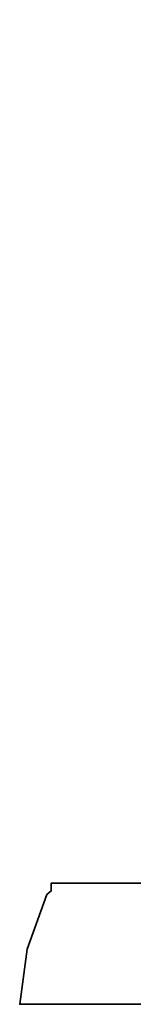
# Model space of a CAD drawing. Header units: inches. Extents: x 22 to 529, y 46 to 401.
# Tile 34 of 50: x 205.1592 to 205.2576, y 111.4008 to 112.2559. Entities that reach past the tile are written whole.
import ezdxf

# ---------------------------------------------------------------- set-up
doc = ezdxf.new("R2010")
doc.units = ezdxf.units.IN
doc.header["$LTSCALE"] = 0.1
doc.layers.add('DIM', color=4, linetype='Continuous')
doc.layers.add('layer 1', color=7, linetype='Continuous')

# ---------------------------------------------------------------- blocks, each defined once
blk = doc.blocks.new('TBI MOTION logo(完整正式版)')
at = {"layer": 'layer 1', "color": 22, "lineweight": 35}
blk.add_open_spline([(-40.59125, -7.943749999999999), (-40.59125, -7.943749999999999), (-40.97375, -7.943749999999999), (-40.97375, -7.943749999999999), (-40.97375, -7.943749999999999), (-40.97375, -7.943749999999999), (-41.38125, -7.943749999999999), (-41.38125, -7.943749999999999), (-41.38125, -7.943749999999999), (-41.38125, -7.943749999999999), (-41.54874999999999, -7.943749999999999), (-41.54874999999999, -7.943749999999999), (-41.54874999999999, -7.943749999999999), (-41.54874999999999, -7.943749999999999), (-41.59875, -7.943749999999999), (-41.59875, -7.943749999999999), (-41.59875, -7.943749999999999), (-41.59875, -7.943749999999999), (-41.88374999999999, -7.943749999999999), (-41.88374999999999, -7.943749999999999), (-41.88374999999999, -7.943749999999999), (-41.88374999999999, -7.943749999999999), (-41.90875, -7.91875), (-41.90875, -7.91875), (-41.90875, -7.91875), (-41.90875, -7.91875), (-42.19875, -7.871249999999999), (-42.19875, -7.871249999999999), (-42.19875, -7.871249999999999), (-42.19875, -7.871249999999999), (-42.43875, -7.82375), (-42.43875, -7.82375), (-42.43875, -7.82375), (-42.43875, -7.82375), (-42.45875, -7.82375), (-42.45875, -7.82375), (-42.45875, -7.82375), (-42.45875, -7.82375), (-42.48624999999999, -7.82375), (-42.48624999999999, -7.82375), (-42.48624999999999, -7.82375), (-42.48624999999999, -7.82375), (-42.67625, -7.723749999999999), (-42.67625, -7.723749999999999), (-42.67625, -7.723749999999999), (-42.67625, -7.723749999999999), (-42.70125, -7.70375), (-42.70125, -7.70375), (-42.70125, -7.70375), (-42.70125, -7.70375), (-42.72375, -7.678749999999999), (-42.72375, -7.678749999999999), (-42.72375, -7.678749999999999), (-42.72375, -7.678749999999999), (-42.86875, -7.488749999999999), (-42.86875, -7.488749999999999), (-42.86875, -7.488749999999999), (-42.86875, -7.488749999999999), (-42.89374999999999, -7.438749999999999), (-42.89374999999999, -7.438749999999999), (-42.89374999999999, -7.438749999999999), (-42.89374999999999, -7.438749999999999), (-42.91875, -7.388749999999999), (-42.91875, -7.388749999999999), (-42.91875, -7.388749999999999), (-42.91875, -7.388749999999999), (-42.93874999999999, -7.12875), (-42.93874999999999, -7.12875), (-42.93874999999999, -7.12875), (-42.93874999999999, -7.12875), (-42.96375, -7.103749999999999), (-42.96375, -7.103749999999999), (-42.96375, -7.103749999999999), (-42.96375, -7.103749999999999), (-42.96375, -7.053749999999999), (-42.96375, -7.053749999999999), (-42.96375, -7.053749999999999), (-42.96375, -7.053749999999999), (-42.96375, -7.00875), (-42.96375, -7.00875), (-42.96375, -7.00875), (-42.96375, -7.00875), (-42.91875, -6.69625), (-42.91875, -6.69625), (-42.91875, -6.69625), (-42.91875, -6.69625), (-42.91875, -6.62375), (-42.91875, -6.62375), (-42.91875, -6.62375), (-42.91875, -6.62375), (-42.91875, -6.59625), (-42.91875, -6.59625), (-42.91875, -6.59625), (-42.91875, -6.59625), (-42.91875, -6.57375), (-42.91875, -6.57375), (-42.91875, -6.57375), (-42.91875, -6.57375), (-42.91875, -6.528749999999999), (-42.91875, -6.528749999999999), (-42.91875, -6.528749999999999), (-42.91875, -6.528749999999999), (-42.89374999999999, -6.50375), (-42.89374999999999, -6.50375), (-42.89374999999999, -6.50375), (-42.89374999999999, -6.50375), (-42.84374999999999, -6.38375), (-42.84374999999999, -6.38375), (-42.84374999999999, -6.38375), (-42.84374999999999, -6.38375), (-42.84374999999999, -6.358749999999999), (-42.84374999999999, -6.358749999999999), (-42.84374999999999, -6.358749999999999), (-42.84374999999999, -6.358749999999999), (-42.74625, -6.143749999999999), (-42.74625, -6.143749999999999), (-42.74625, -6.143749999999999), (-42.74625, -6.143749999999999), (-42.70125, -5.853749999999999), (-42.70125, -5.853749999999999), (-42.70125, -5.853749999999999), (-42.70125, -5.853749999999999), (-42.60374999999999, -5.47125), (-42.60374999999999, -5.47125), (-42.60374999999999, -5.47125), (-42.60374999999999, -5.47125), (-42.60374999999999, -5.44875), (-42.60374999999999, -5.44875), (-42.60374999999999, -5.44875), (-42.60374999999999, -5.44875), (-42.38875, -4.678749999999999), (-42.38875, -4.678749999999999), (-42.38875, -4.678749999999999), (-42.38875, -4.678749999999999), (-42.36375, -4.653749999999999), (-42.36375, -4.653749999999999), (-42.36375, -4.653749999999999), (-42.36375, -4.653749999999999), (-42.12375, -3.69625), (-42.12375, -3.69625), (-42.12375, -3.69625), (-42.12375, -3.69625), (-42.12375, -3.67374), (-42.12375, -3.67374), (-42.12375, -3.67374), (-42.12375, -3.67374), (-41.78875, -2.593739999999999), (-41.78875, -2.593739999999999), (-41.78875, -2.593739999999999), (-41.78875, -2.593739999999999), (-41.18875, -0.19375), (-41.18875, -0.19375), (-41.18875, -0.19375), (-41.18875, -0.19375), (-40.54375, 2.20624), (-40.54375, 2.20624), (-40.54375, 2.20624), (-40.54375, 2.20624), (-40.25374999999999, 3.308749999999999), (-40.25374999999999, 3.308749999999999), (-40.25374999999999, 3.308749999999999), (-40.25374999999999, 3.308749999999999), (-39.98875, 4.27125), (-39.98875, 4.27125), (-39.98875, 4.27125), (-39.98875, 4.27125), (-39.77375, 5.131249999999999), (-39.77375, 5.131249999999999), (-39.77375, 5.131249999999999), (-39.77375, 5.131249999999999), (-39.67875, 5.47125), (-39.67875, 5.47125), (-39.67875, 5.47125), (-39.67875, 5.47125), (-39.60375, 5.756249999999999), (-39.60375, 5.756249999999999), (-39.60375, 5.756249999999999), (-39.60375, 5.756249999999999), (-39.60375, 5.78125), (-39.60375, 5.78125), (-39.60375, 5.78125), (-39.60375, 5.78125), (-39.50875, 5.97125), (-39.50875, 5.97125), (-39.50875, 5.97125), (-39.50875, 5.97125), (-39.50875, 6.138749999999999), (-39.50875, 6.138749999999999), (-39.50875, 6.138749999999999), (-39.50875, 6.138749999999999), (-39.48625, 6.166249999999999), (-39.48625, 6.166249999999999), (-39.48625, 6.166249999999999), (-39.48625, 6.166249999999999), (-39.46125, 6.286249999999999), (-39.46125, 6.286249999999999), (-39.46125, 6.286249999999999), (-39.46125, 6.286249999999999), (-39.46125, 6.426249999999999), (-39.46125, 6.426249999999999), (-39.46125, 6.426249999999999), (-39.46125, 6.426249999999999), (-39.41375, 6.426249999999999), (-39.41375, 6.426249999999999), (-39.41375, 6.426249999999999), (-39.41375, 6.426249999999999), (-39.29375, 6.69125), (-39.29375, 6.69125), (-39.29375, 6.69125), (-39.29375, 6.69125), (-39.26875, 6.741249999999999), (-39.26875, 6.741249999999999), (-39.26875, 6.741249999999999), (-39.26875, 6.741249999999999), (-39.24375, 6.76625), (-39.24375, 6.76625), (-39.24375, 6.76625), (-39.24375, 6.76625), (-38.98375, 7.006239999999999), (-38.98375, 7.006239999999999), (-38.98375, 7.006239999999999), (-38.98375, 7.006239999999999), (-38.95625, 7.026239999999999), (-38.95625, 7.026239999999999), (-38.95625, 7.026239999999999), (-38.95625, 7.026239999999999), (-38.78875, 7.126239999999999), (-38.78875, 7.126239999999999), (-38.78875, 7.126239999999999), (-38.78875, 7.126239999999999), (-38.76375, 7.126239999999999), (-38.76375, 7.126239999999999), (-38.76375, 7.126239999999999), (-38.76375, 7.126239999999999), (-38.74375, 7.126239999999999), (-38.74375, 7.126239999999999), (-38.74375, 7.126239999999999), (-38.74375, 7.126239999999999), (-38.52875, 7.171249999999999), (-38.52875, 7.171249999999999), (-38.52875, 7.171249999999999), (-38.52875, 7.171249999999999), (-38.52875, 7.196239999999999), (-38.52875, 7.196239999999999), (-38.52875, 7.196239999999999), (-38.52875, 7.196239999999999), (-38.50375, 7.196239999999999), (-38.50375, 7.196239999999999), (-38.50375, 7.196239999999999), (-38.50375, 7.196239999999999), (-38.26125, 7.21875), (-38.26125, 7.21875), (-38.26125, 7.21875), (-38.26125, 7.21875), (-38.23875000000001, 7.246239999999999), (-38.23875000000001, 7.246239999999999), (-38.23875000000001, 7.246239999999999), (-38.23875000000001, 7.246239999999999), (-38.21625, 7.246239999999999), (-38.21625, 7.246239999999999), (-38.21625, 7.246239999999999), (-38.21625, 7.246239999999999), (-38.18875, 7.246239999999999), (-38.18875, 7.246239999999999), (-38.18875, 7.246239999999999), (-38.18875, 7.246239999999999), (-37.90375, 7.246239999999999), (-37.90375, 7.246239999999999), (-37.90375, 7.246239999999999), (-37.90375, 7.246239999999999), (-37.85375, 7.246239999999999), (-37.85375, 7.246239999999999), (-37.85375, 7.246239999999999), (-37.85375, 7.246239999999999), (-37.75875, 7.246239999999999), (-37.75875, 7.246239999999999), (-37.75875, 7.246239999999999), (-37.75875, 7.246239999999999), (-37.42375, 7.246239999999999), (-37.42375, 7.246239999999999), (-37.42375, 7.246239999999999), (-37.42375, 7.246239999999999), (-37.08875, 7.246239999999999), (-37.08875, 7.246239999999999), (-37.08875, 7.246239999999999), (-37.08875, 7.246239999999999), (-37.06375, 7.246239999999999), (-37.06375, 7.246239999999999), (-37.06375, 7.246239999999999), (-37.06375, 7.246239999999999), (-37.06375, 7.266239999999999), (-37.06375, 7.266239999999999), (-37.06375, 7.266239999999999), (-37.06375, 7.266239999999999), (-37.03875, 7.291249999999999), (-37.03875, 7.291249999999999), (-37.03875, 7.291249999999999), (-37.03875, 7.291249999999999), (-37.03875, 7.31625), (-37.03875, 7.31625), (-37.03875, 7.31625), (-37.03875, 7.31625), (-36.94125, 7.676249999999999), (-36.94125, 7.676249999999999), (-36.94125, 7.676249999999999), (-36.94125, 7.676249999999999), (-36.86875, 7.98625), (-36.86875, 7.98625), (-36.86875, 7.98625), (-36.86875, 7.98625), (-36.98875000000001, 7.98625), (-36.98875000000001, 7.98625), (-36.98875000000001, 7.98625), (-36.98875000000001, 7.98625), (-37.42375, 7.98625), (-37.42375, 7.98625), (-37.42375, 7.98625), (-37.42375, 7.98625), (-37.94875, 7.98625), (-37.94875, 7.98625), (-37.94875, 7.98625), (-37.94875, 7.98625), (-38.57375, 7.98625), (-38.57375, 7.98625), (-38.57375, 7.98625), (-38.57375, 7.98625), (-39.29375, 7.98625), (-39.29375, 7.98625), (-39.29375, 7.98625), (-39.29375, 7.98625), (-40.82875, 7.98625), (-40.82875, 7.98625), (-40.82875, 7.98625), (-40.82875, 7.98625), (-42.36375, 7.98625), (-42.36375, 7.98625), (-42.36375, 7.98625), (-42.36375, 7.98625), (-43.08375, 7.98625), (-43.08375, 7.98625), (-43.08375, 7.98625), (-43.08375, 7.98625), (-43.70875, 7.98625), (-43.70875, 7.98625), (-43.70875, 7.98625), (-43.70875, 7.98625), (-44.23375, 7.98625), (-44.23375, 7.98625), (-44.23375, 7.98625), (-44.23375, 7.98625), (-44.66875, 7.98625), (-44.66875, 7.98625), (-44.66875, 7.98625), (-44.66875, 7.98625), (-44.88375, 7.98625), (-44.88375, 7.98625), (-44.88375, 7.98625), (-44.88375, 7.98625), (-44.90874999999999, 7.94125), (-44.90874999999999, 7.94125), (-44.90874999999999, 7.94125), (-44.90874999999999, 7.94125), (-44.90874999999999, 7.916249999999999), (-44.90874999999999, 7.916249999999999), (-44.90874999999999, 7.916249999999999), (-44.90874999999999, 7.916249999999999), (-45.00375, 7.55625), (-45.00375, 7.55625), (-45.00375, 7.55625), (-45.00375, 7.55625), (-45.05374999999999, 7.246239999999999), (-45.05374999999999, 7.246239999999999), (-45.05374999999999, 7.246239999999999), (-45.05374999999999, 7.246239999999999), (-44.61875, 7.246239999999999), (-44.61875, 7.246239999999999), (-44.61875, 7.246239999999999), (-44.61875, 7.246239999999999), (-44.11375, 7.246239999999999), (-44.11375, 7.246239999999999), (-44.11375, 7.246239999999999), (-44.11375, 7.246239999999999), (-43.99375, 7.246239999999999), (-43.99375, 7.246239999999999), (-43.99375, 7.246239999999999), (-43.99375, 7.246239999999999), (-43.94625, 7.246239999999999), (-43.94625, 7.246239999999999), (-43.94625, 7.246239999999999), (-43.94625, 7.246239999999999), (-43.92374, 7.246239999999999), (-43.92374, 7.246239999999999), (-43.92374, 7.246239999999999), (-43.92374, 7.246239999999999), (-43.65874999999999, 7.246239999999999), (-43.65874999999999, 7.246239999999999), (-43.65874999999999, 7.246239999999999), (-43.65874999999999, 7.246239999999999), (-43.63875, 7.21875), (-43.63875, 7.21875), (-43.63875, 7.21875), (-43.63875, 7.21875), (-43.46874999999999, 7.196239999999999), (-43.46874999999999, 7.196239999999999), (-43.46874999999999, 7.196239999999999), (-43.46874999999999, 7.196239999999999), (-43.39875, 7.196239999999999), (-43.39875, 7.196239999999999), (-43.39875, 7.196239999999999), (-43.39875, 7.196239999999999), (-43.37125, 7.171249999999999), (-43.37125, 7.171249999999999), (-43.37125, 7.171249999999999), (-43.37125, 7.171249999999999), (-43.34875, 7.171249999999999), (-43.34875, 7.171249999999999), (-43.34875, 7.171249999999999), (-43.34875, 7.171249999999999), (-43.20375, 7.126239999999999), (-43.20375, 7.126239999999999), (-43.20375, 7.126239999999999), (-43.20375, 7.126239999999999), (-43.05875, 7.076239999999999), (-43.05875, 7.076239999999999), (-43.05875, 7.076239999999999), (-43.05875, 7.076239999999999), (-43.01375, 7.076239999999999), (-43.01375, 7.076239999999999), (-43.01375, 7.076239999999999), (-43.01375, 7.076239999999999), (-42.98875, 7.026239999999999), (-42.98875, 7.026239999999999), (-42.98875, 7.026239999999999), (-42.98875, 7.026239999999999), (-42.79874999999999, 6.86125), (-42.79874999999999, 6.86125), (-42.79874999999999, 6.86125), (-42.79874999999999, 6.86125), (-42.77375, 6.81125), (-42.77375, 6.81125), (-42.77375, 6.81125), (-42.77375, 6.81125), (-42.74625, 6.76625), (-42.74625, 6.76625), (-42.74625, 6.76625), (-42.74625, 6.76625), (-42.72375, 6.47625), (-42.72375, 6.47625), (-42.72375, 6.47625), (-42.72375, 6.47625), (-42.70125, 6.45124), (-42.70125, 6.45124), (-42.70125, 6.45124), (-42.70125, 6.45124), (-42.70125, 6.426249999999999), (-42.70125, 6.426249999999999), (-42.70125, 6.426249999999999), (-42.70125, 6.426249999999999), (-42.72375, 6.40625), (-42.72375, 6.40625), (-42.72375, 6.40625), (-42.72375, 6.40625), (-42.74625, 5.97125), (-42.74625, 5.97125), (-42.74625, 5.97125), (-42.74625, 5.97125), (-42.74625, 5.94625), (-42.74625, 5.94625), (-42.74625, 5.94625), (-42.74625, 5.94625), (-42.74625, 5.926249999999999), (-42.74625, 5.926249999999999), (-42.74625, 5.926249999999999), (-42.74625, 5.926249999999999), (-42.77375, 5.876249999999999), (-42.77375, 5.876249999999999), (-42.77375, 5.876249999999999), (-42.77375, 5.876249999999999), (-42.81875, 5.80625), (-42.81875, 5.80625), (-42.81875, 5.80625), (-42.81875, 5.80625), (-42.86875, 5.63625), (-42.86875, 5.63625), (-42.86875, 5.63625), (-42.86875, 5.63625), (-42.91875, 5.39625), (-42.91875, 5.39625), (-42.91875, 5.39625), (-42.91875, 5.39625), (-42.91875, 5.37124), (-42.91875, 5.37124), (-42.91875, 5.37124), (-42.91875, 5.37124), (-43.01375, 5.10874), (-43.01375, 5.10874), (-43.01375, 5.10874), (-43.01375, 5.10874), (-43.10875, 4.771239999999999), (-43.10875, 4.771239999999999), (-43.10875, 4.771239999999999), (-43.10875, 4.771239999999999), (-43.29875, 3.956249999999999), (-43.29875, 3.956249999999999), (-43.29875, 3.956249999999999), (-43.29875, 3.956249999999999), (-43.58875, 2.951249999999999), (-43.58875, 2.951249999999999), (-43.58875, 2.951249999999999), (-43.58875, 2.951249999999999), (-43.87375, 1.87125), (-43.87375, 1.87125), (-43.87375, 1.87125), (-43.87375, 1.87125), (-44.52625, -0.50374), (-44.52625, -0.50374), (-44.52625, -0.50374), (-44.52625, -0.50374), (-45.14874999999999, -2.853749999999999), (-45.14874999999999, -2.853749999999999), (-45.14874999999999, -2.853749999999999), (-45.14874999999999, -2.853749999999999), (-45.43375, -3.95875), (-45.43375, -3.95875), (-45.43375, -3.95875), (-45.43375, -3.95875), (-45.69874999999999, -4.96875), (-45.69874999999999, -4.96875), (-45.69874999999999, -4.96875), (-45.69874999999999, -4.96875), (-45.91375, -5.78375), (-45.91375, -5.78375), (-45.91375, -5.78375), (-45.91375, -5.78375), (-46.01374999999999, -6.11875), (-46.01374999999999, -6.11875), (-46.01374999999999, -6.11875), (-46.01374999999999, -6.11875), (-46.01374999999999, -6.143749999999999), (-46.01374999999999, -6.143749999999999), (-46.01374999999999, -6.143749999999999), (-46.01374999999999, -6.143749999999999), (-46.10875, -6.40875), (-46.10875, -6.40875), (-46.10875, -6.40875), (-46.10875, -6.40875), (-46.15375, -6.648749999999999), (-46.15375, -6.648749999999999), (-46.15375, -6.648749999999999), (-46.15375, -6.648749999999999), (-46.20375, -6.83875), (-46.20375, -6.83875), (-46.20375, -6.83875), (-46.20375, -6.83875), (-46.22874999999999, -6.933749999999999), (-46.22874999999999, -6.933749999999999), (-46.22874999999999, -6.933749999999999), (-46.22874999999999, -6.933749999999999), (-46.22874999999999, -7.07875), (-46.22874999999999, -7.07875), (-46.22874999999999, -7.07875), (-46.22874999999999, -7.07875), (-46.27374999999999, -7.07875), (-46.27374999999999, -7.07875), (-46.27374999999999, -7.07875), (-46.27374999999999, -7.07875), (-46.39375, -7.34375), (-46.39375, -7.34375), (-46.39375, -7.34375), (-46.39375, -7.34375), (-46.39375, -7.36875), (-46.39375, -7.36875), (-46.39375, -7.36875), (-46.39375, -7.36875), (-46.42125, -7.388749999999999), (-46.42125, -7.388749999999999), (-46.42125, -7.388749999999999), (-46.42125, -7.388749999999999), (-46.68375, -7.678749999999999), (-46.68375, -7.678749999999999), (-46.68375, -7.678749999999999), (-46.68375, -7.678749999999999), (-46.70875, -7.70375), (-46.70875, -7.70375), (-46.70875, -7.70375), (-46.70875, -7.70375), (-46.75374999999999, -7.723749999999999), (-46.75374999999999, -7.723749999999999), (-46.75374999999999, -7.723749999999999), (-46.75374999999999, -7.723749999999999), (-47.08874999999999, -7.871249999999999), (-47.08874999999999, -7.871249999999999), (-47.08874999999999, -7.871249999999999), (-47.08874999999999, -7.871249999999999), (-47.11625, -7.871249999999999), (-47.11625, -7.871249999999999), (-47.11625, -7.871249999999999), (-47.11625, -7.871249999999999), (-47.13875, -7.893749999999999), (-47.13875, -7.893749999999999), (-47.13875, -7.893749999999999), (-47.13875, -7.893749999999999), (-47.56874999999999, -7.91875), (-47.56874999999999, -7.91875), (-47.56874999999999, -7.91875), (-47.56874999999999, -7.91875), (-47.59624999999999, -7.943749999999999), (-47.59624999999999, -7.943749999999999), (-47.59624999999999, -7.943749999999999), (-47.59624999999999, -7.943749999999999), (-47.64375, -7.943749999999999), (-47.64375, -7.943749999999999), (-47.64375, -7.943749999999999), (-47.64375, -7.943749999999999), (-47.73625, -7.943749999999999), (-47.73625, -7.943749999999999), (-47.73625, -7.943749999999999), (-47.73625, -7.943749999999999), (-48.07375, -7.943749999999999), (-48.07375, -7.943749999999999), (-48.07375, -7.943749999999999), (-48.07375, -7.943749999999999), (-48.36125, -7.943749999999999), (-48.36125, -7.943749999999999), (-48.36125, -7.943749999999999), (-48.36125, -7.943749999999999), (-48.36125, -7.966249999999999), (-48.36125, -7.966249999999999), (-48.36125, -7.966249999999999), (-48.36125, -7.966249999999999), (-48.36125, -7.991249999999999), (-48.36125, -7.991249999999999), (-48.36125, -7.991249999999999), (-48.36125, -7.991249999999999), (-48.38875, -8.013749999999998), (-48.38875, -8.013749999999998), (-48.38875, -8.013749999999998), (-48.38875, -8.013749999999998), (-48.50875, -8.34875), (-48.50875, -8.34875), (-48.50875, -8.34875), (-48.50875, -8.34875), (-48.55375, -8.68625), (-48.55375, -8.68625), (-48.55375, -8.68625), (-48.55375, -8.68625), (-48.45875, -8.68625), (-48.45875, -8.68625), (-48.45875, -8.68625), (-48.45875, -8.68625), (-48.07375, -8.68625), (-48.07375, -8.68625), (-48.07375, -8.68625), (-48.07375, -8.68625), (-47.52374999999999, -8.68625), (-47.52374999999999, -8.68625), (-47.52374999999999, -8.68625), (-47.52374999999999, -8.68625), (-46.92375, -8.68625), (-46.92375, -8.68625), (-46.92375, -8.68625), (-46.92375, -8.68625), (-46.25375, -8.68625), (-46.25375, -8.68625), (-46.25375, -8.68625), (-46.25375, -8.68625), (-46.20375, -8.68625), (-46.20375, -8.68625), (-46.20375, -8.68625), (-46.20375, -8.68625), (-44.71375, -8.68625), (-44.71375, -8.68625), (-44.71375, -8.68625), (-44.71375, -8.68625), (-43.22874999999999, -8.68625), (-43.22874999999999, -8.68625), (-43.22874999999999, -8.68625), (-43.22874999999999, -8.68625), (-42.55875, -8.68625), (-42.55875, -8.68625), (-42.55875, -8.68625), (-42.55875, -8.68625), (-42.50874999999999, -8.68625), (-42.50874999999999, -8.68625), (-42.50874999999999, -8.68625), (-42.50874999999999, -8.68625), (-41.93375, -8.68625), (-41.93375, -8.68625), (-41.93375, -8.68625), (-41.93375, -8.68625), (-41.38125, -8.68625), (-41.38125, -8.68625), (-41.38125, -8.68625), (-41.38125, -8.68625), (-40.97375, -8.68625), (-40.97375, -8.68625), (-40.97375, -8.68625), (-40.97375, -8.68625), (-40.78125, -8.68625), (-40.78125, -8.68625), (-40.78125, -8.68625), (-40.78125, -8.68625), (-40.78125, -8.638749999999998), (-40.78125, -8.638749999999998), (-40.78125, -8.638749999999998), (-40.78125, -8.638749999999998), (-40.75874999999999, -8.638749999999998), (-40.75874999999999, -8.638749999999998), (-40.75874999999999, -8.638749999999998), (-40.75874999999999, -8.638749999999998), (-40.66374999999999, -8.27875), (-40.66374999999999, -8.27875), (-40.66374999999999, -8.27875), (-40.66374999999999, -8.27875), (-40.59125, -7.943749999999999), (-40.59125, -7.943749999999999)], degree=3, knots=[0, 0, 0, 0, 0.0055865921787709, 0.0055865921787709, 0.0055865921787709, 0.0055865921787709, 0.0111731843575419, 0.0111731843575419, 0.0111731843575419, 0.0111731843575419, 0.0167597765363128, 0.0167597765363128, 0.0167597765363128, 0.0167597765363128, 0.0223463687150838, 0.0223463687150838, 0.0223463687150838, 0.0223463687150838, 0.0279329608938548, 0.0279329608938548, 0.0279329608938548, 0.0279329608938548, 0.0335195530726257, 0.0335195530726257, 0.0335195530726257, 0.0335195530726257, 0.0391061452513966, 0.0391061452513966, 0.0391061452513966, 0.0391061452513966, 0.0446927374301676, 0.0446927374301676, 0.0446927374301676, 0.0446927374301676, 0.0502793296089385, 0.0502793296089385, 0.0502793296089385, 0.0502793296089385, 0.0558659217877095, 0.0558659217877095, 0.0558659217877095, 0.0558659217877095, 0.0614525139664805, 0.0614525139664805, 0.0614525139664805, 0.0614525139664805, 0.0670391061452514, 0.0670391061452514, 0.0670391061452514, 0.0670391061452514, 0.0726256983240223, 0.0726256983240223, 0.0726256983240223, 0.0726256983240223, 0.0782122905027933, 0.0782122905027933, 0.0782122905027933, 0.0782122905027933, 0.0837988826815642, 0.0837988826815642, 0.0837988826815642, 0.0837988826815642, 0.0893854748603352, 0.0893854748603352, 0.0893854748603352, 0.0893854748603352, 0.0949720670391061, 0.0949720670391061, 0.0949720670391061, 0.0949720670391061, 0.1005586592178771, 0.1005586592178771, 0.1005586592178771, 0.1005586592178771, 0.106145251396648, 0.106145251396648, 0.106145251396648, 0.106145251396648, 0.1117318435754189, 0.1117318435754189, 0.1117318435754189, 0.1117318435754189, 0.1173184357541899, 0.1173184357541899, 0.1173184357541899, 0.1173184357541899, 0.1229050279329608, 0.1229050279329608, 0.1229050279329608, 0.1229050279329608, 0.1284916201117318, 0.1284916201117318, 0.1284916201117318, 0.1284916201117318, 0.1340782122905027, 0.1340782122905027, 0.1340782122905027, 0.1340782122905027, 0.1396648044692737, 0.1396648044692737, 0.1396648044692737, 0.1396648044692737, 0.1452513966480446, 0.1452513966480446, 0.1452513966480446, 0.1452513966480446, 0.1508379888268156, 0.1508379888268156, 0.1508379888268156, 0.1508379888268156, 0.1564245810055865, 0.1564245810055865, 0.1564245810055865, 0.1564245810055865, 0.1620111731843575, 0.1620111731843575, 0.1620111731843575, 0.1620111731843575, 0.1675977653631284, 0.1675977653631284, 0.1675977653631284, 0.1675977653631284, 0.1731843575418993, 0.1731843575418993, 0.1731843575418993, 0.1731843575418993, 0.1787709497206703, 0.1787709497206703, 0.1787709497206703, 0.1787709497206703, 0.1843575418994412, 0.1843575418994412, 0.1843575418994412, 0.1843575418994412, 0.1899441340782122, 0.1899441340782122, 0.1899441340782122, 0.1899441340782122, 0.1955307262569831, 0.1955307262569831, 0.1955307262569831, 0.1955307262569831, 0.2011173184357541, 0.2011173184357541, 0.2011173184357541, 0.2011173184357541, 0.206703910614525, 0.206703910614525, 0.206703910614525, 0.206703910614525, 0.2122905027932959, 0.2122905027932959, 0.2122905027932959, 0.2122905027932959, 0.2178770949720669, 0.2178770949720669, 0.2178770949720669, 0.2178770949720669, 0.2234636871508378, 0.2234636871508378, 0.2234636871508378, 0.2234636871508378, 0.2290502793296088, 0.2290502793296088, 0.2290502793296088, 0.2290502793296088, 0.2346368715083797, 0.2346368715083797, 0.2346368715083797, 0.2346368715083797, 0.2402234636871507, 0.2402234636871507, 0.2402234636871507, 0.2402234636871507, 0.2458100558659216, 0.2458100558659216, 0.2458100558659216, 0.2458100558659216, 0.2513966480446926, 0.2513966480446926, 0.2513966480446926, 0.2513966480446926, 0.2569832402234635, 0.2569832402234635, 0.2569832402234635, 0.2569832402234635, 0.2625698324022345, 0.2625698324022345, 0.2625698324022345, 0.2625698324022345, 0.2681564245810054, 0.2681564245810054, 0.2681564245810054, 0.2681564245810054, 0.2737430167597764, 0.2737430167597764, 0.2737430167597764, 0.2737430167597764, 0.2793296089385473, 0.2793296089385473, 0.2793296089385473, 0.2793296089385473, 0.2849162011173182, 0.2849162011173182, 0.2849162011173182, 0.2849162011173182, 0.2905027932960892, 0.2905027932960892, 0.2905027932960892, 0.2905027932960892, 0.2960893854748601, 0.2960893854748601, 0.2960893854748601, 0.2960893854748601, 0.3016759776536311, 0.3016759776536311, 0.3016759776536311, 0.3016759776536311, 0.3072625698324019, 0.3072625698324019, 0.3072625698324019, 0.3072625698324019, 0.312849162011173, 0.312849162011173, 0.312849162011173, 0.312849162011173, 0.3184357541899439, 0.3184357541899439, 0.3184357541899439, 0.3184357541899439, 0.3240223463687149, 0.3240223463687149, 0.3240223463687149, 0.3240223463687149, 0.3296089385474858, 0.3296089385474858, 0.3296089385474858, 0.3296089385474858, 0.3351955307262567, 0.3351955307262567, 0.3351955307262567, 0.3351955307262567, 0.3407821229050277, 0.3407821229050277, 0.3407821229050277, 0.3407821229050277, 0.3463687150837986, 0.3463687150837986, 0.3463687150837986, 0.3463687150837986, 0.3519553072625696, 0.3519553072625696, 0.3519553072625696, 0.3519553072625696, 0.3575418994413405, 0.3575418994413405, 0.3575418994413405, 0.3575418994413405, 0.3631284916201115, 0.3631284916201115, 0.3631284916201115, 0.3631284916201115, 0.3687150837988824, 0.3687150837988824, 0.3687150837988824, 0.3687150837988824, 0.3743016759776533, 0.3743016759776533, 0.3743016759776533, 0.3743016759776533, 0.3798882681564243, 0.3798882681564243, 0.3798882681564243, 0.3798882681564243, 0.3854748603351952, 0.3854748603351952, 0.3854748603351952, 0.3854748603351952, 0.3910614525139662, 0.3910614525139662, 0.3910614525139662, 0.3910614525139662, 0.3966480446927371, 0.3966480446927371, 0.3966480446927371, 0.3966480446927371, 0.4022346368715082, 0.4022346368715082, 0.4022346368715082, 0.4022346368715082, 0.407821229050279, 0.407821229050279, 0.407821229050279, 0.407821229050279, 0.4134078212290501, 0.4134078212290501, 0.4134078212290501, 0.4134078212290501, 0.4189944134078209, 0.4189944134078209, 0.4189944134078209, 0.4189944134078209, 0.4245810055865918, 0.4245810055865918, 0.4245810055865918, 0.4245810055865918, 0.4301675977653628, 0.4301675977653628, 0.4301675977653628, 0.4301675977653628, 0.4357541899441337, 0.4357541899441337, 0.4357541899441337, 0.4357541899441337, 0.4413407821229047, 0.4413407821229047, 0.4413407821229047, 0.4413407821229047, 0.4469273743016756, 0.4469273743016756, 0.4469273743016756, 0.4469273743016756, 0.4525139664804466, 0.4525139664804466, 0.4525139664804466, 0.4525139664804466, 0.4581005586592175, 0.4581005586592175, 0.4581005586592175, 0.4581005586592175, 0.4636871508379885, 0.4636871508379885, 0.4636871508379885, 0.4636871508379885, 0.4692737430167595, 0.4692737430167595, 0.4692737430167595, 0.4692737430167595, 0.4748603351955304, 0.4748603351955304, 0.4748603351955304, 0.4748603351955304, 0.4804469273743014, 0.4804469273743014, 0.4804469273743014, 0.4804469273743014, 0.4860335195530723, 0.4860335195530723, 0.4860335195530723, 0.4860335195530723, 0.4916201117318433, 0.4916201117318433, 0.4916201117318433, 0.4916201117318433, 0.4972067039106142, 0.4972067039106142, 0.4972067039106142, 0.4972067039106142, 0.5027932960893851, 0.5027932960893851, 0.5027932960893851, 0.5027932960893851, 0.508379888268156, 0.508379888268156, 0.508379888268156, 0.508379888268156, 0.513966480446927, 0.513966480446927, 0.513966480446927, 0.513966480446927, 0.519553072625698, 0.519553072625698, 0.519553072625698, 0.519553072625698, 0.525139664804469, 0.525139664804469, 0.525139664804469, 0.525139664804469, 0.53072625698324, 0.53072625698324, 0.53072625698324, 0.53072625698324, 0.536312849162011, 0.536312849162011, 0.536312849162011, 0.536312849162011, 0.541899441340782, 0.541899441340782, 0.541899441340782, 0.541899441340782, 0.547486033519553, 0.547486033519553, 0.547486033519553, 0.547486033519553, 0.553072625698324, 0.553072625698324, 0.553072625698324, 0.553072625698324, 0.558659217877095, 0.558659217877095, 0.558659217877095, 0.558659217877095, 0.564245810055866, 0.564245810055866, 0.564245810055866, 0.564245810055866, 0.569832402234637, 0.569832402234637, 0.569832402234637, 0.569832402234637, 0.575418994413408, 0.575418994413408, 0.575418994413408, 0.575418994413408, 0.581005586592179, 0.581005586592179, 0.581005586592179, 0.581005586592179, 0.58659217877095, 0.58659217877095, 0.58659217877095, 0.58659217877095, 0.592178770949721, 0.592178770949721, 0.592178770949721, 0.592178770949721, 0.5977653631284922, 0.5977653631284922, 0.5977653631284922, 0.5977653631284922, 0.603351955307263, 0.603351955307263, 0.603351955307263, 0.603351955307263, 0.608938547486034, 0.608938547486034, 0.608938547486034, 0.608938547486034, 0.6145251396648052, 0.6145251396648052, 0.6145251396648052, 0.6145251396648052, 0.6201117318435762, 0.6201117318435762, 0.6201117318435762, 0.6201117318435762, 0.6256983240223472, 0.6256983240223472, 0.6256983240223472, 0.6256983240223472, 0.631284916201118, 0.631284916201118, 0.631284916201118, 0.631284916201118, 0.6368715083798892, 0.6368715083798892, 0.6368715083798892, 0.6368715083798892, 0.6424581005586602, 0.6424581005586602, 0.6424581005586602, 0.6424581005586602, 0.6480446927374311, 0.6480446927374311, 0.6480446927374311, 0.6480446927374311, 0.6536312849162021, 0.6536312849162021, 0.6536312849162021, 0.6536312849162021, 0.6592178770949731, 0.6592178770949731, 0.6592178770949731, 0.6592178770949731, 0.6648044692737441, 0.6648044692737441, 0.6648044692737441, 0.6648044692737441, 0.6703910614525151, 0.6703910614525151, 0.6703910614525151, 0.6703910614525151, 0.6759776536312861, 0.6759776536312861, 0.6759776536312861, 0.6759776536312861, 0.6815642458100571, 0.6815642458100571, 0.6815642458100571, 0.6815642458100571, 0.687150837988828, 0.687150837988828, 0.687150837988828, 0.687150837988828, 0.6927374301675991, 0.6927374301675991, 0.6927374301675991, 0.6927374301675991, 0.69832402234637, 0.69832402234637, 0.69832402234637, 0.69832402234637, 0.703910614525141, 0.703910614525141, 0.703910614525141, 0.703910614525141, 0.7094972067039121, 0.7094972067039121, 0.7094972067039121, 0.7094972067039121, 0.715083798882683, 0.715083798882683, 0.715083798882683, 0.715083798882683, 0.7206703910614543, 0.7206703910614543, 0.7206703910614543, 0.7206703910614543, 0.7262569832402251, 0.7262569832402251, 0.7262569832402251, 0.7262569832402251, 0.731843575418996, 0.731843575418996, 0.731843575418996, 0.731843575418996, 0.7374301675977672, 0.7374301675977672, 0.7374301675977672, 0.7374301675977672, 0.7430167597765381, 0.7430167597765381, 0.7430167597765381, 0.7430167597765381, 0.7486033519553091, 0.7486033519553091, 0.7486033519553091, 0.7486033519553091, 0.75418994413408, 0.75418994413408, 0.75418994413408, 0.75418994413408, 0.7597765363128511, 0.7597765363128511, 0.7597765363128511, 0.7597765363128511, 0.7653631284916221, 0.7653631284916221, 0.7653631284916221, 0.7653631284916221, 0.770949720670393, 0.770949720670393, 0.770949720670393, 0.770949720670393, 0.7765363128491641, 0.7765363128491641, 0.7765363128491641, 0.7765363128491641, 0.7821229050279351, 0.7821229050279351, 0.7821229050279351, 0.7821229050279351, 0.787709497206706, 0.787709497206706, 0.787709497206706, 0.787709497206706, 0.7932960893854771, 0.7932960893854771, 0.7932960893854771, 0.7932960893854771, 0.798882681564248, 0.798882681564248, 0.798882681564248, 0.798882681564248, 0.8044692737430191, 0.8044692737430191, 0.8044692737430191, 0.8044692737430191, 0.8100558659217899, 0.8100558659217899, 0.8100558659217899, 0.8100558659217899, 0.8156424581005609, 0.8156424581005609, 0.8156424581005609, 0.8156424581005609, 0.8212290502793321, 0.8212290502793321, 0.8212290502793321, 0.8212290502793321, 0.8268156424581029, 0.8268156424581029, 0.8268156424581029, 0.8268156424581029, 0.8324022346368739, 0.8324022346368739, 0.8324022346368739, 0.8324022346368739, 0.8379888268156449, 0.8379888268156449, 0.8379888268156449, 0.8379888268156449, 0.8435754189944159, 0.8435754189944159, 0.8435754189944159, 0.8435754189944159, 0.8491620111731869, 0.8491620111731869, 0.8491620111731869, 0.8491620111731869, 0.8547486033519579, 0.8547486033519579, 0.8547486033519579, 0.8547486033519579, 0.8603351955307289, 0.8603351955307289, 0.8603351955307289, 0.8603351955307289, 0.8659217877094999, 0.8659217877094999, 0.8659217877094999, 0.8659217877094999, 0.8715083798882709, 0.8715083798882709, 0.8715083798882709, 0.8715083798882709, 0.8770949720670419, 0.8770949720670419, 0.8770949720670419, 0.8770949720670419, 0.8826815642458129, 0.8826815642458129, 0.8826815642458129, 0.8826815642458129, 0.888268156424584, 0.888268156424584, 0.888268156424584, 0.888268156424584, 0.8938547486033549, 0.8938547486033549, 0.8938547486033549, 0.8938547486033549, 0.8994413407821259, 0.8994413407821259, 0.8994413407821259, 0.8994413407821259, 0.9050279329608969, 0.9050279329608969, 0.9050279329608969, 0.9050279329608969, 0.9106145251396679, 0.9106145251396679, 0.9106145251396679, 0.9106145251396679, 0.9162011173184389, 0.9162011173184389, 0.9162011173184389, 0.9162011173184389, 0.9217877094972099, 0.9217877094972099, 0.9217877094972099, 0.9217877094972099, 0.9273743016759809, 0.9273743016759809, 0.9273743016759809, 0.9273743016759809, 0.9329608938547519, 0.9329608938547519, 0.9329608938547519, 0.9329608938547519, 0.9385474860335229, 0.9385474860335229, 0.9385474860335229, 0.9385474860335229, 0.944134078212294, 0.944134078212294, 0.944134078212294, 0.944134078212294, 0.9497206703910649, 0.9497206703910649, 0.9497206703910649, 0.9497206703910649, 0.9553072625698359, 0.9553072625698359, 0.9553072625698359, 0.9553072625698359, 0.960893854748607, 0.960893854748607, 0.960893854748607, 0.960893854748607, 0.9664804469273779, 0.9664804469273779, 0.9664804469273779, 0.9664804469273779, 0.972067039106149, 0.972067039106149, 0.972067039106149, 0.972067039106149, 0.9776536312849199, 0.9776536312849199, 0.9776536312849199, 0.9776536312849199, 0.9832402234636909, 0.9832402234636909, 0.9832402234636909, 0.9832402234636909, 0.988826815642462, 0.988826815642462, 0.988826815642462, 0.988826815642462, 0.9944134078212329, 0.9944134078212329, 0.9944134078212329, 0.9944134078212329, 1, 1, 1, 1], dxfattribs=at)

msp = doc.modelspace()

# ---------------------------------------------------------------- block references
at = {"layer": 'DIM', "xscale": 0.141750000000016, "yscale": 0.1417499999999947, "zscale": 0.14175}
msp.add_blockref('TBI MOTION logo(完整正式版)', (212.0417186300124, 112.6320851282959), dxfattribs=at)

doc.saveas('drawing.dxf')
